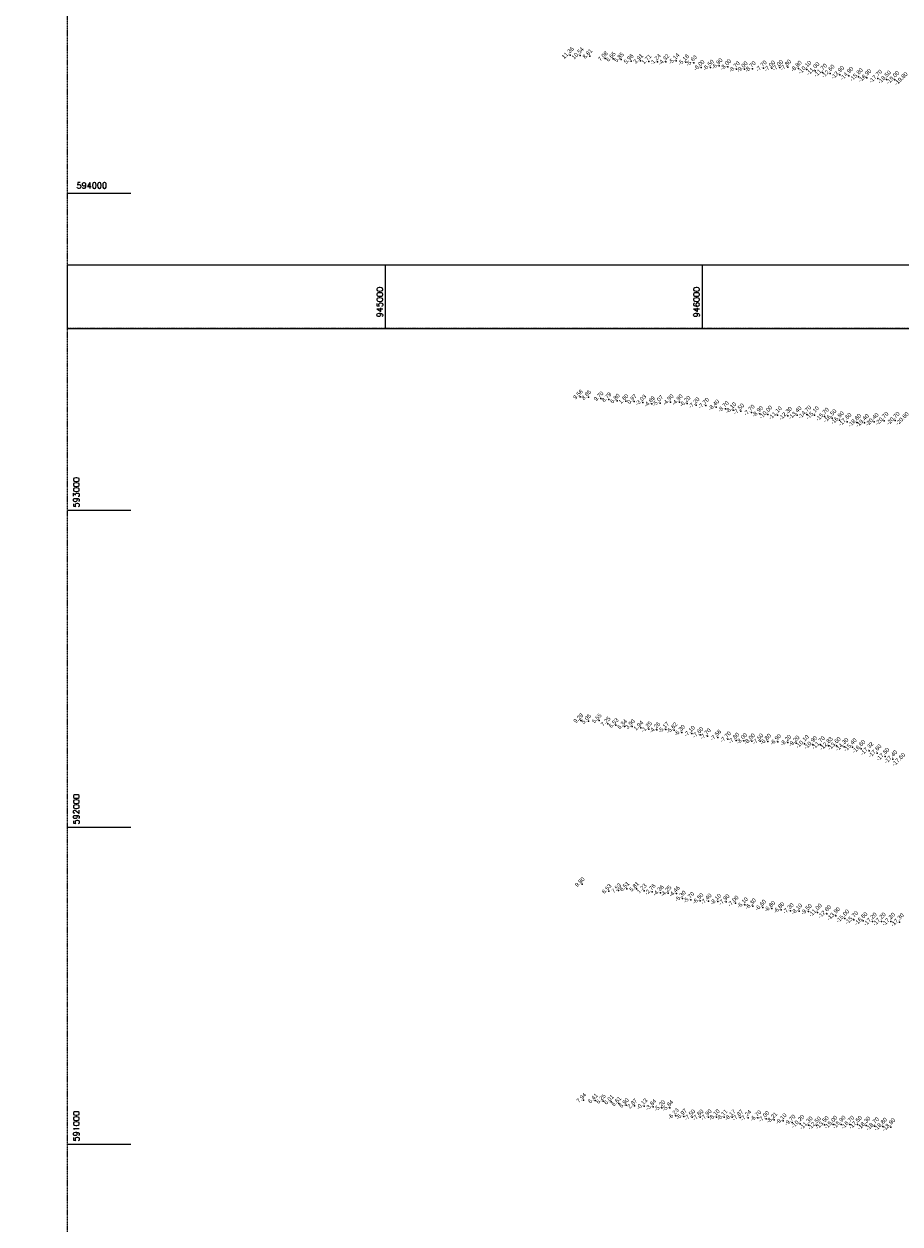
# Model space of a CAD drawing. Header units: feet. Extents: x 923032 to 950902, y 470215 to 606658.
# Tile 63 of 66: x 943860 to 946624, y 590748 to 594534. Entities that reach past the tile are written whole.
import ezdxf
from ezdxf.enums import TextEntityAlignment as Align

# ---------------------------------------------------------------- set-up
doc = ezdxf.new("R2010")
doc.units = ezdxf.units.FT
doc.header["$MEASUREMENT"] = 0
doc.header["$XCLIPFRAME"] = 0
doc.header["$PDSIZE"] = 100
doc.linetypes.add('DASHED', pattern=[0.75, 0.5, -0.25])
doc.linetypes.add('DASHED2', pattern=[0.375, 0.25, -0.125])
doc.layers.add('ALIGNSPACE-24x36', color=1, linetype='DASHED2', plot=False)
for name, color, linetype in [('ELEV8', 7, 'Continuous'), ('GRID-LABELS-X', 7, 'Continuous'), ('GRID-LABELS-Y', 7, 'Continuous'), ('GRID-TICKS-X', 7, 'Continuous'), ('GRID-TICKS-Y', 7, 'Continuous'), ('MATCHLINE', 7, 'DASHED'), ('POINTS8', 7, 'Continuous')]:
    doc.layers.add(name, color=color, linetype=linetype)
doc.layers.add('MrSID', color=251, linetype='Continuous', transparency=0.2)
doc.styles.add('MM-STANDARD', font='txt', dxfattribs={"height": 1})
doc.styles.get("Standard").update_dxf_attribs({"font": 'simplex.shx'})
picture_1 = doc.add_image_def('image7.sid', size_in_pixel=(6310, 6971))

msp = doc.modelspace()

# ---------------------------------------------------------------- linework, layer by layer
at = {"layer": 'ALIGNSPACE-24x36'}
for points in [[(943996.9, 597829.9), (950897.1, 597829.9), (950897.1, 593574.1), (943996.9, 593574.1)], [(943996.9, 593774.1), (950897.1, 593774.1), (950897.1, 589518.3), (943996.9, 589518.3)]]:
    msp.add_lwpolyline(points, close=True, dxfattribs=at)
at = {"layer": 'GRID-TICKS-X', "const_width": 4, "flags": 128}
for points in [[(945000, 593774.1), (945000, 593574.1)], [(946000, 593774.1), (946000, 593574.1)]]:
    msp.add_lwpolyline(points, dxfattribs=at)
at = {"layer": 'GRID-TICKS-Y', "const_width": 4, "flags": 128}
for points in [[(943996.9, 594000), (944196.9, 594000)], [(943996.9, 593000), (944196.9, 593000)], [(943996.9, 592000), (944196.9, 592000)], [(943996.9, 591000), (944196.9, 591000)]]:
    msp.add_lwpolyline(points, dxfattribs=at)
at = {"layer": 'MATCHLINE'}
for p, q in [((943996.9, 593774.1), (949996.9, 593774.1)), ((943996.9, 593574.1), (949996.9, 593574.1))]:
    msp.add_line(p, q, dxfattribs=at)
at = {"layer": 'POINTS8', "color": 250, "linetype": 'Continuous', "lineweight": 0, "transparency": 33554687}
for p in [(945583, 594436.4, 11.4), (945614.4, 594435.2, 10.5), (945645.3, 594433.3, 8.8), (945694, 594425.6, 7.1), (945718.6, 594424, 6.7), (945744.4, 594421.9, 5.8), (945775.3, 594417.3, 6), (945805.3, 594417.9, 3.9), (945831.4, 594416.1, 1.7), (945859.3, 594415.5, -1.2), (945885.6, 594414.7, -4.3), (945918, 594417.8, -5.1), (945947.9, 594414.3, -5.2), (945973.1, 594411.6, -5.6), (945996.9, 594397.1, -6), (946026.4, 594397.4, -6.5), (946053.9, 594402.2, -6.9), (946081.2, 594399.2, -8), (946108.4, 594392.2, -8.7), (946133.3, 594392, -9), (946158.6, 594392.8, -8.7), (946193.4, 594394.9, -7.7), (946220, 594394.8, -7), (946245.2, 594396.8, -7), (946270.3, 594397.7, -7.8), (946303.8, 594394.2, -8.8), (946330.4, 594390.4, -10.1), (946356.2, 594386.1, -11), (946379.8, 594381.2, -11.7), (946403.9, 594378.2, -12.6), (946434.2, 594374.3, -13.9), (946463.1, 594371.2, -14.9), (946493, 594367.4, -15.8), (946519.9, 594364.2, -16.9), (946554, 594362.3, -17.7), (946581.7, 594359.7, -18.5), (946608.1, 594358.3, -19), (945615.1, 593358.3, 9.6), (945641.2, 593357, 8.7), (945680.4, 593352.9, 9.7), (945705.2, 593349.8, 8.8), (945731.7, 593345.8, 6.8), (945759, 593344.5, 1.6), (945785.2, 593343.8, 1), (945813, 593340.7, -3), (945840.6, 593336, -4.7), (945866.9, 593338.6, -5.1), (945899.5, 593341.6, -4.9), (945928.3, 593341.4, -4.9), (945952.8, 593336.8, -6.2), (945981.1, 593332.1, -7.2), (946011.2, 593330.7, -7.7), (946043.5, 593325.2, -8.4), (946073.7, 593320.4, -8.7), (946097.4, 593316.4, -8.1), (946122.1, 593312.6, -7.5), (946155.3, 593308.8, -7.7), (946181.7, 593304.6, -8.9), (946207.5, 593302.6, -10), (946237.3, 593300.1, -11.1), (946269.6, 593298.6, -12.3), (946299.7, 593300.6, -13.4), (946330.3, 593302.7, -14.7), (946354.7, 593300.5, -15.1), (946385.9, 593295.8, -15.7), (946409.8, 593291.1, -16.5), (946433.3, 593284.7, -16.9), (946457.2, 593279.7, -17.6), (946487.5, 593276.6, -18.6), (946512, 593276.1, -19.4), (946542.8, 593279.7, -20.4), (946573.9, 593282.6, -20.7), (946609.2, 593282.9, -20.7), (945616.4, 592337, 9.3), (945641.1, 592334.8, 5), (945674.4, 592336.8, 5.6), (945702.5, 592326.6, 7.2), (945727.8, 592321.9, 6.5), (945754.7, 592318.3, 6.3), (945779.4, 592318.2, 3.9), (945805.9, 592313.8, 1.9), (945831.2, 592309.7, -1.2), (945857.2, 592307.5, -4.3), (945885.1, 592308.1, -5.2), (945911.3, 592306.4, -5.6), (945935.5, 592298.7, -6.3), (945966.8, 592295.9, -7.1), (945993.3, 592291.9, -7.6), (946017.1, 592287.6, -7.7), (946049.4, 592283.6, -7.6), (946080.6, 592278, -7.7), (946106.6, 592274.2, -7.8), (946131.6, 592272.9, -8), (946156.3, 592271.7, -8), (946182.5, 592271.6, -7.5), (946206.8, 592270.9, -6.8), (946238.5, 592269.6, -6.9), (946270.6, 592267.4, -8.2), (946296.6, 592265, -9.2), (946322.7, 592263.2, -10.1), (946348.7, 592260, -10.9), (946373.3, 592259.8, -11.7), (946398.1, 592257.4, -12.8), (946423.3, 592257.1, -13.6), (946447.6, 592254.3, -14.3), (946473.7, 592252.9, -15.4), (946501, 592247.7, -16.6), (946526.6, 592241, -17.3), (946551.8, 592233.7, -17.6), (946576.8, 592223, -17.5), (946601.9, 592214.9, -17.4), (945620.8, 591820.2, 9.8), (945705.4, 591798.8, 6.5), (945736, 591801, 7.5), (945761.6, 591806, 6.5), (945792.6, 591805.6, 5.8), (945816.3, 591799.9, 1.2), (945842.5, 591796.7, -2.8), (945868.3, 591793.6, -4.4), (945892.6, 591791.9, -4.2), (945918.8, 591790.8, -4.5), (945937.9, 591775.7, -5.3), (945964.5, 591771.5, -5.7), (945993.6, 591768.1, -6.5), (946019.4, 591766.7, -7.4), (946049.3, 591765.8, -8.1), (946075.9, 591764.7, -7.9), (946104.5, 591760.1, -7), (946134.1, 591755.1, -6.1), (946159.7, 591751.2, -6.3), (946191, 591747.3, -6.6), (946219.9, 591743.3, -6.8), (946249, 591739.4, -6.8), (946278.6, 591736.8, -7.3), (946305.4, 591735.1, -8.1), (946335.8, 591734.2, -9.5), (946363.5, 591731.5, -11), (946392.9, 591726.4, -12.6), (946421.1, 591720.1, -13.9), (946450.1, 591712.6, -15), (946478.3, 591707.6, -15.7), (946507.9, 591704.5, -16.6), (946537, 591702.9, -17.2), (946565.4, 591703.2, -17.2), (946594.6, 591702.5, -17.2), (946622.5, 591700.6, -17.3), (945625.5, 591139.4, 7.9), (945662.3, 591137.7, 6.4), (945687.4, 591136.1, 6.2), (945712.8, 591133.5, 6), (945736.3, 591128.2, 6.6), (945760.3, 591123.2, 6.9), (945786.6, 591121.1, 2.9), (945816.9, 591120, -0.1), (945844.9, 591117.6, -3.8), (945873, 591114.7, -5.2), (945898.2, 591114.6, -5.8), (945916.2, 591089.1, -6.2), (945941.5, 591087.4, -7), (945967.7, 591085.4, -7.5), (945993.8, 591085.2, -7.6), (946019.6, 591085.7, -7.9), (946044.9, 591085.9, -8.1), (946069.6, 591085.6, -8.1), (946094.9, 591085, -8.2), (946119.2, 591084.2, -7.9), (946144.5, 591083.7, -7.2), (946175.9, 591082.9, -6.7), (946201.3, 591080.5, -7), (946226.7, 591076.8, -8.2), (946255.8, 591073.4, -9.1), (946284, 591068.9, -9.7), (946308.5, 591064.7, -10.2), (946334.9, 591059.8, -11.3), (946360.8, 591059.5, -12.5), (946385.4, 591061.1, -13.5), (946412.8, 591062, -15), (946438.6, 591062.4, -15.9), (946465.6, 591062, -16.7), (946490.4, 591061.8, -17.5), (946517, 591059.4, -18.3), (946544.1, 591057, -18.7), (946569.5, 591055.9, -18.8), (946595.2, 591054.2, -18.9)]:
    msp.add_point(p, dxfattribs=at)

# ---------------------------------------------------------------- texts
at = {"layer": 'ELEV8', "color": 18, "true_color": 0x000000, "transparency": 33554687, "style": 'MM-STANDARD'}
for s, p in [('11.36', (945583, 594436.4, 11.4)), ('10.54', (945614.4, 594435.2, 10.5)), ('8.81', (945645.3, 594433.3, 8.8)), ('7.08', (945694, 594425.6, 7.1)), ('6.65', (945718.6, 594424, 6.7)), ('5.85', (945744.4, 594421.9, 5.8)), ('5.96', (945775.3, 594417.3, 6)), ('3.91', (945805.3, 594417.9, 3.9)), ('1.71', (945831.4, 594416.1, 1.7)), ('-1.24', (945859.3, 594415.5, -1.2)), ('-4.32', (945885.6, 594414.7, -4.3)), ('-5.14', (945918, 594417.8, -5.1)), ('-5.18', (945947.9, 594414.3, -5.2)), ('-5.63', (945973.1, 594411.6, -5.6)), ('-6.00', (945996.9, 594397.1, -6)), ('-6.50', (946026.4, 594397.4, -6.5)), ('-6.90', (946053.9, 594402.2, -6.9)), ('-8.00', (946081.2, 594399.2, -8)), ('-8.70', (946108.4, 594392.2, -8.7)), ('-9.00', (946133.3, 594392, -9)), ('-8.70', (946158.6, 594392.8, -8.7)), ('-7.70', (946193.4, 594394.9, -7.7)), ('-7.00', (946220, 594394.8, -7)), ('-7.00', (946245.2, 594396.8, -7)), ('-7.80', (946270.3, 594397.7, -7.8)), ('-8.80', (946303.8, 594394.2, -8.8)), ('-10.10', (946330.4, 594390.4, -10.1)), ('-11.00', (946356.2, 594386.1, -11)), ('-11.70', (946379.8, 594381.2, -11.7)), ('-12.60', (946403.9, 594378.2, -12.6)), ('-13.90', (946434.2, 594374.3, -13.9)), ('-14.90', (946463.1, 594371.2, -14.9)), ('-15.80', (946493, 594367.4, -15.8)), ('-16.90', (946519.9, 594364.2, -16.9)), ('-17.70', (946554, 594362.3, -17.7)), ('-18.50', (946581.7, 594359.7, -18.5)), ('-19.00', (946608.1, 594358.3, -19)), ('-19.80', (946634.4, 594354.7, -19.8)), ('9.56', (945615.1, 593358.3, 9.6)), ('8.65', (945641.2, 593357, 8.7)), ('9.70', (945680.4, 593352.9, 9.7)), ('8.79', (945705.2, 593349.8, 8.8)), ('6.80', (945731.7, 593345.8, 6.8)), ('1.60', (945759, 593344.5, 1.6)), ('0.97', (945785.2, 593343.8, 1)), ('-3.03', (945813, 593340.7, -3)), ('-4.69', (945840.6, 593336, -4.7)), ('-5.07', (945866.9, 593338.6, -5.1)), ('-4.90', (945899.5, 593341.6, -4.9)), ('-4.90', (945928.3, 593341.4, -4.9)), ('-6.20', (945952.8, 593336.8, -6.2)), ('-7.20', (945981.1, 593332.1, -7.2)), ('-7.70', (946011.2, 593330.7, -7.7)), ('-8.40', (946043.5, 593325.2, -8.4)), ('-8.70', (946073.7, 593320.4, -8.7)), ('-8.10', (946097.4, 593316.4, -8.1)), ('-7.50', (946122.1, 593312.6, -7.5)), ('-7.70', (946155.3, 593308.8, -7.7)), ('-8.90', (946181.7, 593304.6, -8.9)), ('-10.00', (946207.5, 593302.6, -10)), ('-11.10', (946237.3, 593300.1, -11.1)), ('-12.30', (946269.6, 593298.6, -12.3)), ('-13.40', (946299.7, 593300.6, -13.4)), ('-14.70', (946330.3, 593302.7, -14.7)), ('-15.10', (946354.7, 593300.5, -15.1)), ('-15.70', (946385.9, 593295.8, -15.7)), ('-16.50', (946409.8, 593291.1, -16.5)), ('-16.90', (946433.3, 593284.7, -16.9)), ('-17.60', (946457.2, 593279.7, -17.6)), ('-18.60', (946487.5, 593276.6, -18.6)), ('-19.40', (946512, 593276.1, -19.4)), ('-20.40', (946542.8, 593279.7, -20.4)), ('-20.70', (946573.9, 593282.6, -20.7)), ('-20.70', (946609.2, 593282.9, -20.7)), ('-20.60', (946637.9, 593282.1, -20.6)), ('9.28', (945616.4, 592337, 9.3)), ('5.05', (945641.1, 592334.8, 5)), ('5.55', (945674.4, 592336.8, 5.6)), ('7.25', (945702.5, 592326.6, 7.2)), ('6.53', (945727.8, 592321.9, 6.5)), ('6.34', (945754.7, 592318.3, 6.3)), ('3.90', (945779.4, 592318.2, 3.9)), ('1.94', (945805.9, 592313.8, 1.9)), ('-1.25', (945831.2, 592309.7, -1.2)), ('-4.26', (945857.2, 592307.5, -4.3)), ('-5.17', (945885.1, 592308.1, -5.2)), ('-5.62', (945911.3, 592306.4, -5.6)), ('-6.30', (945935.5, 592298.7, -6.3)), ('-7.10', (945966.8, 592295.9, -7.1)), ('-7.60', (945993.3, 592291.9, -7.6)), ('-7.70', (946017.1, 592287.6, -7.7)), ('-7.56', (946049.4, 592283.6, -7.6)), ('-7.70', (946080.6, 592278, -7.7)), ('-7.80', (946106.6, 592274.2, -7.8)), ('-8.00', (946131.6, 592272.9, -8)), ('-8.00', (946156.3, 592271.7, -8)), ('-7.50', (946182.5, 592271.6, -7.5)), ('-6.80', (946206.8, 592270.9, -6.8)), ('-6.90', (946238.5, 592269.6, -6.9)), ('-8.20', (946270.6, 592267.4, -8.2)), ('-9.20', (946296.6, 592265, -9.2)), ('-10.10', (946322.7, 592263.2, -10.1)), ('-10.90', (946348.7, 592260, -10.9)), ('-11.70', (946373.3, 592259.8, -11.7)), ('-12.83', (946398.1, 592257.4, -12.8)), ('-13.60', (946423.3, 592257.1, -13.6)), ('-14.30', (946447.6, 592254.3, -14.3)), ('-15.40', (946473.7, 592252.9, -15.4)), ('-16.60', (946501, 592247.7, -16.6)), ('-17.32', (946526.6, 592241, -17.3)), ('-17.60', (946551.8, 592233.7, -17.6)), ('-17.50', (946576.8, 592223, -17.5)), ('-17.40', (946601.9, 592214.9, -17.4)), ('-17.60', (946626.6, 592206.7, -17.6)), ('9.80', (945620.8, 591820.2, 9.8)), ('6.53', (945705.4, 591798.8, 6.5)), ('7.53', (945736, 591801, 7.5)), ('6.51', (945761.6, 591806, 6.5)), ('5.81', (945792.6, 591805.6, 5.8)), ('1.23', (945816.3, 591799.9, 1.2)), ('-2.76', (945842.5, 591796.7, -2.8)), ('-4.36', (945868.3, 591793.6, -4.4)), ('-4.25', (945892.6, 591791.9, -4.2)), ('-4.46', (945918.8, 591790.8, -4.5)), ('-5.30', (945937.9, 591775.7, -5.3)), ('-5.70', (945964.5, 591771.5, -5.7)), ('-6.50', (945993.6, 591768.1, -6.5)), ('-7.40', (946019.4, 591766.7, -7.4)), ('-8.10', (946049.3, 591765.8, -8.1)), ('-7.90', (946075.9, 591764.7, -7.9)), ('-7.00', (946104.5, 591760.1, -7)), ('-6.10', (946134.1, 591755.1, -6.1)), ('-6.30', (946159.7, 591751.2, -6.3)), ('-6.60', (946191, 591747.3, -6.6)), ('-6.80', (946219.9, 591743.3, -6.8)), ('-6.80', (946249, 591739.4, -6.8)), ('-7.30', (946278.6, 591736.8, -7.3)), ('-8.10', (946305.4, 591735.1, -8.1)), ('-11.00', (946363.5, 591731.5, -11)), ('-9.50', (946335.8, 591734.2, -9.5)), ('-12.60', (946392.9, 591726.4, -12.6)), ('-13.90', (946421.1, 591720.1, -13.9)), ('-15.00', (946450.1, 591712.6, -15)), ('-15.70', (946478.3, 591707.6, -15.7)), ('-16.60', (946507.9, 591704.5, -16.6)), ('-17.20', (946537, 591702.9, -17.2)), ('-17.20', (946565.4, 591703.2, -17.2)), ('-17.20', (946594.6, 591702.5, -17.2)), ('-17.30', (946622.5, 591700.6, -17.3)), ('7.94', (945625.5, 591139.4, 7.9)), ('6.41', (945662.3, 591137.7, 6.4)), ('6.25', (945687.4, 591136.1, 6.2)), ('6.01', (945712.8, 591133.5, 6)), ('6.61', (945736.3, 591128.2, 6.6)), ('6.90', (945760.3, 591123.2, 6.9)), ('2.87', (945786.6, 591121.1, 2.9)), ('-0.13', (945816.9, 591120, -0.1)), ('-3.84', (945844.9, 591117.6, -3.8)), ('-5.20', (945873, 591114.7, -5.2)), ('-5.84', (945898.2, 591114.6, -5.8)), ('-6.23', (945916.2, 591089.1, -6.2)), ('-6.97', (945941.5, 591087.4, -7)), ('-7.50', (945967.7, 591085.4, -7.5)), ('-7.60', (945993.8, 591085.2, -7.6)), ('-7.90', (946019.6, 591085.7, -7.9)), ('-8.10', (946044.9, 591085.9, -8.1)), ('-8.11', (946069.6, 591085.6, -8.1)), ('-8.17', (946094.9, 591085, -8.2)), ('-7.87', (946119.2, 591084.2, -7.9)), ('-7.24', (946144.5, 591083.7, -7.2)), ('-6.70', (946175.9, 591082.9, -6.7)), ('-7.00', (946201.3, 591080.5, -7)), ('-8.21', (946226.7, 591076.8, -8.2)), ('-9.10', (946255.8, 591073.4, -9.1)), ('-9.70', (946284, 591068.9, -9.7)), ('-10.20', (946308.5, 591064.7, -10.2)), ('-11.30', (946334.9, 591059.8, -11.3)), ('-12.50', (946360.8, 591059.5, -12.5)), ('-13.50', (946385.4, 591061.1, -13.5)), ('-15.00', (946412.8, 591062, -15)), ('-15.90', (946438.6, 591062.4, -15.9)), ('-16.70', (946465.6, 591062, -16.7)), ('-17.50', (946490.4, 591061.8, -17.5)), ('-18.30', (946517, 591059.4, -18.3)), ('-18.70', (946544.1, 591057, -18.7)), ('-18.80', (946569.5, 591055.9, -18.8)), ('-18.90', (946595.2, 591054.2, -18.9))]:
    msp.add_text(s, height=13, rotation=45, dxfattribs=at).set_placement(p, align=Align.BOTTOM_CENTER)
at = {"layer": 'GRID-LABELS-X'}
for s, p in [('945000', (944991.6, 593608.7)), ('946000', (945991.6, 593608.7))]:
    msp.add_text(s, height=18.75, rotation=90, dxfattribs=at).set_placement(p)
at = {"layer": 'GRID-LABELS-Y'}
msp.add_text('594000', height=18.75, dxfattribs=at).set_placement((944025.4, 594015.5))
for s, p in [('593000', (944034.3, 593008.7)), ('592000', (944034.3, 592008.7)), ('591000', (944034.3, 591008.7))]:
    msp.add_text(s, height=18.75, rotation=90, dxfattribs=at).set_placement(p)

# ---------------------------------------------------------------- pictures from other files: only their frames are drawn
at = {"layer": 'MrSID'}
image = msp.add_image(picture_1, insert=(943561.9, 583930), size_in_units=(20702.1, 22870.7), dxfattribs=at)
image.set_boundary_path([(49.11, 243.55), (1961.845, 6970.5)])

doc.saveas('drawing.dxf')
